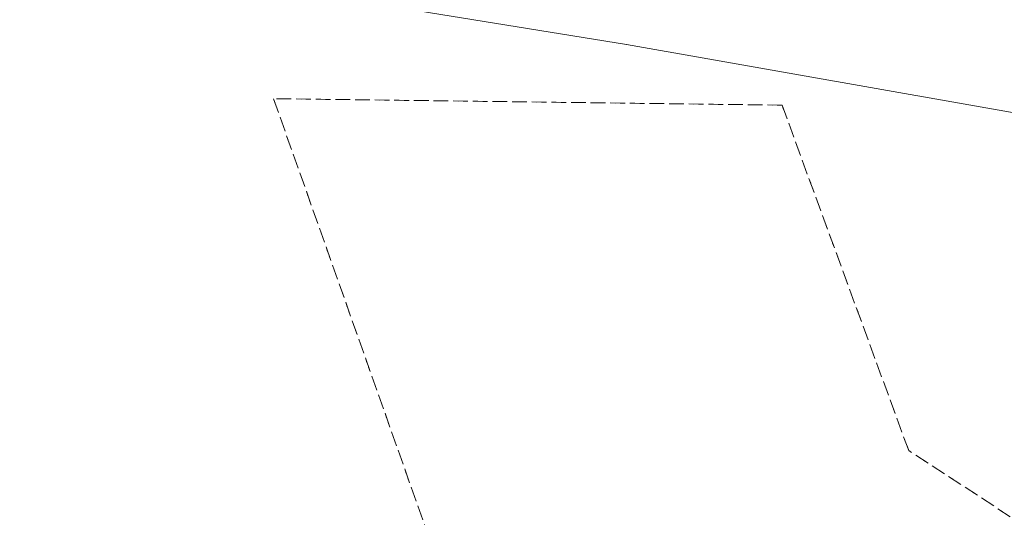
# Model space of a CAD drawing. Header units: inches. Extents: x 6497603 to 6502483, y 5925790 to 5934357.
# Tile 81 of 256: x 6500625 to 6500776, y 5926273 to 5926349. Entities that reach past the tile are written whole.
import ezdxf

# ---------------------------------------------------------------- set-up
doc = ezdxf.new("R2010")
doc.units = ezdxf.units.IN
doc.header["$MEASUREMENT"] = 0
for name, pattern in [('219-1000', [0, 0]), ('egkk-1000', [3, 2.25, -0.75]), ('egug-1000', [1.5, 0.75, -0.75])]:
    doc.linetypes.add(name, pattern=pattern)
for name, color, linetype in [('203-punkt graniczny', 7, 'Continuous'), ('217-kontur klasyfikacyjny', 7, 'Continuous'), ('218-kontur użytku gruntowego', 7, 'Continuous'), ('219-działka ewidencyjna', 7, 'Continuous')]:
    doc.layers.add(name, color=color, linetype=linetype)

# ---------------------------------------------------------------- blocks, each defined once
blk = doc.blocks.new('203')
at = {"linetype": 'Continuous', "lineweight": 0}
h = blk.add_hatch(color=0, dxfattribs=at)
edge = h.paths.add_edge_path()
edge.add_arc((0, 0), 0.09, 0, 360)

msp = doc.modelspace()

# ---------------------------------------------------------------- linework, layer by layer
at = {"layer": '217-kontur klasyfikacyjny', "color": 3, "linetype": 'egkk-1000', "lineweight": 18, "flags": 128}
for points in [[(6500663.96, 5926336.49), (6500695.19, 5926248.34)], [(6500741.66, 5926335.5), (6500663.96, 5926336.49)], [(6500761.01, 5926282.73), (6500741.66, 5926335.5)], [(6500867.02, 5926213.66), (6500761.01, 5926282.73)]]:
    msp.add_lwpolyline(points, dxfattribs=at)
at = {"layer": '218-kontur użytku gruntowego', "color": 3, "linetype": 'egug-1000', "lineweight": 18, "flags": 128}
for points in [[(6500663.96, 5926336.49), (6500695.19, 5926248.34)], [(6500741.66, 5926335.5), (6500663.96, 5926336.49)], [(6500761.01, 5926282.73), (6500741.66, 5926335.5)], [(6500867.02, 5926213.66), (6500761.01, 5926282.73)]]:
    msp.add_lwpolyline(points, dxfattribs=at)
at = {"layer": '219-działka ewidencyjna', "color": 3, "linetype": '219-1000', "lineweight": 18, "flags": 128}
for points in [[(6500717.87, 5926344.77), (6500595.56, 5926364.56)], [(6500819.04, 5926326.96), (6500717.87, 5926344.77)]]:
    msp.add_lwpolyline(points, dxfattribs=at)

# ---------------------------------------------------------------- block references
at = {"layer": '203-punkt graniczny', "color": 3, "linetype": 'Continuous', "lineweight": 18}
msp.add_blockref('203', (6500717.87, 5926344.77), dxfattribs=at)

doc.saveas('drawing.dxf')
